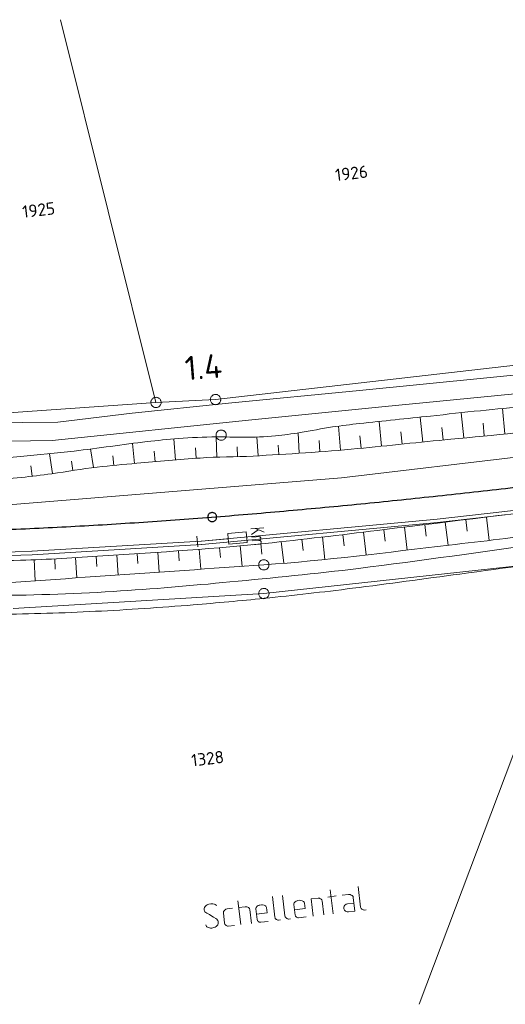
# Model space of a CAD drawing. Header units: metres. Extents: x 3425540 to 3446143, y 5432760 to 5444637.
# Tile 113 of 256: x 3436473 to 3436544, y 5439069 to 5439213. Entities that reach past the tile are written whole.
import ezdxf
from ezdxf.enums import TextEntityAlignment as Align

# ---------------------------------------------------------------- set-up
doc = ezdxf.new("R2010")
doc.units = ezdxf.units.M
for name, color, linetype, lineweight in [('B_Bestand', 9, 'Continuous', 18), ('B_Böschung', 9, 'Continuous', 18), ('B_Flurgrenzen', 9, 'Continuous', 18), ('B_Gleisachse', 9, 'Continuous', 25), ('B_Kilometrierung', 9, 'Continuous', 25), ('Bestand Kabeltröge', 9, 'Continuous', 18), ('Bestand_Neu_Strecke 3443', 9, 'Continuous', 18)]:
    doc.layers.add(name, color=color, linetype=linetype, lineweight=lineweight)
doc.styles.get("Standard").update_dxf_attribs({"font": 'isocpeur.ttf'})

msp = doc.modelspace()

# ---------------------------------------------------------------- linework, layer by layer
at = {"layer": 'B_Bestand'}
for p, q in [((3436506.86, 5439138.5), (3436508.75, 5439138.67)), ((3436507.92, 5439138.36), (3436506.97, 5439137.7)), ((3436507.52, 5439138.56), (3436508.8, 5439138.01)), ((3436499.02, 5439137.42), (3436499.15, 5439135.88)), ((3436507.01, 5439137.27), (3436508.28, 5439137.39)), ((3436518.8, 5439082.55), (3436518.39, 5439086.02)), ((3436522.45, 5439086.5), (3436522.8, 5439083.52)), ((3436505.41, 5439080.96), (3436504.99, 5439084.44)), ((3436509.99, 5439085.03), (3436510.34, 5439082.04)), ((3436511.46, 5439085.2), (3436511.82, 5439082.22)), ((3436513.28, 5439082.36), (3436513.1, 5439083.9)), ((3436516.63, 5439084.81), (3436515.62, 5439084.69)), ((3436515.91, 5439082.2), (3436515.62, 5439084.69)), ((3436517.47, 5439082.39), (3436517.23, 5439084.41)), ((3436518.04, 5439084.98), (3436519.27, 5439085.13)), ((3436503.05, 5439081.18), (3436502.87, 5439082.69)), ((3436506.04, 5439083.56), (3436505.11, 5439083.45)), ((3436506.96, 5439081.15), (3436506.73, 5439083.14)), ((3436507.77, 5439081.71), (3436507.59, 5439083.24)), ((3436523.63, 5439083.12), (3436523.33, 5439083.08)), ((3436508.29, 5439081.3), (3436509.39, 5439081.43)), ((3436511.16, 5439081.64), (3436510.86, 5439081.61)), ((3436512.64, 5439081.82), (3436512.34, 5439081.78)), ((3436513.8, 5439081.95), (3436514.9, 5439082.08)), ((3436503.57, 5439080.74), (3436504.5, 5439080.85))]:
    msp.add_line(p, q, dxfattribs=at)
for points in [[(3436499.09, 5439136.65), (3436503.58, 5439137.05), (3436503.65, 5439136.28), (3436506.34, 5439136.52), (3436506.2, 5439138.06), (3436503.51, 5439137.82), (3436503.58, 5439137.05)], [(3436508.05, 5439137.37), (3436508.21, 5439137.3), (3436508.29, 5439137.19), (3436508.31, 5439137.04), (3436508.27, 5439137), (3436508.21, 5439136.88), (3436508.09, 5439136.83), (3436507.06, 5439136.74)], [(3436508.09, 5439136.83), (3436508.25, 5439136.76), (3436508.34, 5439136.66), (3436508.36, 5439136.5), (3436508.32, 5439136.42), (3436508.25, 5439136.34), (3436508.14, 5439136.29), (3436507.1, 5439136.2)], [(3436520.13, 5439085.23), (3436521.06, 5439085.34), (3436521.28, 5439085.34), (3436521.46, 5439085.27), (3436521.58, 5439085.18), (3436521.67, 5439085.08), (3436521.71, 5439085.03), (3436521.75, 5439084.92), (3436521.99, 5439082.92), (3436521.03, 5439082.81), (3436520.86, 5439082.82), (3436520.72, 5439082.86), (3436520.63, 5439082.9), (3436520.6, 5439082.93), (3436520.47, 5439083.05), (3436520.4, 5439083.15), (3436520.36, 5439083.26), (3436520.35, 5439083.37), (3436520.37, 5439083.48), (3436520.43, 5439083.65), (3436520.52, 5439083.8), (3436520.65, 5439083.9), (3436520.73, 5439083.94), (3436520.89, 5439083.99), (3436521.85, 5439084.1)], [(3436500.32, 5439080.91), (3436500.36, 5439080.81), (3436500.43, 5439080.7), (3436500.49, 5439080.66), (3436500.67, 5439080.54), (3436500.84, 5439080.48), (3436501.01, 5439080.44), (3436501.18, 5439080.46), (3436501.34, 5439080.48), (3436501.5, 5439080.53), (3436501.69, 5439080.6), (3436501.84, 5439080.71), (3436501.97, 5439080.83), (3436502.06, 5439080.95), (3436502.13, 5439081.13), (3436502.13, 5439081.29), (3436502.12, 5439081.43), (3436502.08, 5439081.54), (3436502.04, 5439081.62), (3436501.91, 5439081.74), (3436501.76, 5439081.86), (3436501.46, 5439082.05), (3436501.19, 5439082.21), (3436500.84, 5439082.42), (3436500.48, 5439082.62), (3436500.33, 5439082.72), (3436500.2, 5439082.84), (3436500.13, 5439082.97), (3436500.09, 5439083.08), (3436500.08, 5439083.22), (3436500.09, 5439083.33), (3436500.13, 5439083.47), (3436500.22, 5439083.62), (3436500.35, 5439083.75), (3436500.5, 5439083.85), (3436500.61, 5439083.89), (3436500.74, 5439083.93), (3436501.04, 5439083.97), (3436501.15, 5439083.98), (3436501.34, 5439083.98), (3436501.57, 5439083.92), (3436501.66, 5439083.87), (3436501.81, 5439083.78), (3436501.88, 5439083.71)], [(3436509.15, 5439083.43), (3436509.11, 5439083.56), (3436509.04, 5439083.64), (3436508.98, 5439083.69), (3436508.8, 5439083.78), (3436508.57, 5439083.83), (3436508.43, 5439083.84), (3436508.19, 5439083.81), (3436508.05, 5439083.77), (3436507.95, 5439083.73), (3436507.79, 5439083.63), (3436507.65, 5439083.47), (3436507.6, 5439083.38), (3436507.59, 5439083.24)], [(3436514.66, 5439084.08), (3436514.62, 5439084.22), (3436514.55, 5439084.29), (3436514.49, 5439084.34), (3436514.32, 5439084.43), (3436514.09, 5439084.49), (3436513.95, 5439084.5), (3436513.7, 5439084.47), (3436513.57, 5439084.42), (3436513.46, 5439084.38), (3436513.31, 5439084.28), (3436513.16, 5439084.13), (3436513.11, 5439084.04), (3436513.1, 5439083.9)], [(3436513.19, 5439083.13), (3436514.75, 5439083.32), (3436514.66, 5439084.08)], [(3436516.63, 5439084.81), (3436516.8, 5439084.81), (3436516.85, 5439084.79), (3436516.91, 5439084.76), (3436517, 5439084.72), (3436517.06, 5439084.67), (3436517.16, 5439084.57), (3436517.19, 5439084.52), (3436517.23, 5439084.41)], [(3436504.21, 5439083.34), (3436503.44, 5439083.25), (3436503.23, 5439083.2), (3436503.12, 5439083.13), (3436503.07, 5439083.1), (3436503.02, 5439083.04), (3436502.97, 5439082.98), (3436502.91, 5439082.86), (3436502.88, 5439082.8), (3436502.87, 5439082.69)], [(3436506.04, 5439083.56), (3436506.26, 5439083.56), (3436506.44, 5439083.5), (3436506.5, 5439083.45), (3436506.56, 5439083.4), (3436506.65, 5439083.3), (3436506.69, 5439083.25), (3436506.73, 5439083.14)], [(3436507.68, 5439082.48), (3436509.24, 5439082.66), (3436509.15, 5439083.43)], [(3436513.8, 5439081.95), (3436513.69, 5439081.97), (3436513.61, 5439081.99), (3436513.52, 5439082.03), (3436513.46, 5439082.08), (3436513.43, 5439082.1), (3436513.36, 5439082.18), (3436513.33, 5439082.23), (3436513.28, 5439082.36), (3436513.28, 5439082.39)], [(3436522.8, 5439083.52), (3436522.84, 5439083.41), (3436522.88, 5439083.33), (3436522.94, 5439083.26), (3436522.98, 5439083.23), (3436523.01, 5439083.21), (3436523.07, 5439083.16), (3436523.16, 5439083.12), (3436523.24, 5439083.1), (3436523.33, 5439083.08), (3436523.35, 5439083.09)], [(3436503.57, 5439080.74), (3436503.46, 5439080.76), (3436503.37, 5439080.78), (3436503.29, 5439080.82), (3436503.22, 5439080.87), (3436503.19, 5439080.89), (3436503.13, 5439080.97), (3436503.1, 5439081.02), (3436503.05, 5439081.15), (3436503.05, 5439081.18)], [(3436508.29, 5439081.3), (3436508.18, 5439081.32), (3436508.09, 5439081.33), (3436508.01, 5439081.38), (3436507.94, 5439081.43), (3436507.91, 5439081.45), (3436507.85, 5439081.53), (3436507.81, 5439081.58), (3436507.77, 5439081.71), (3436507.77, 5439081.74)], [(3436510.34, 5439082.04), (3436510.38, 5439081.94), (3436510.42, 5439081.86), (3436510.48, 5439081.78), (3436510.54, 5439081.74), (3436510.6, 5439081.69), (3436510.69, 5439081.64), (3436510.78, 5439081.62), (3436510.86, 5439081.61), (3436510.89, 5439081.61)], [(3436511.82, 5439082.22), (3436511.86, 5439082.11), (3436511.89, 5439082.03), (3436511.96, 5439081.96), (3436511.99, 5439081.93), (3436512.02, 5439081.91), (3436512.08, 5439081.86), (3436512.17, 5439081.82), (3436512.26, 5439081.8), (3436512.34, 5439081.78), (3436512.37, 5439081.78)]]:
    msp.add_lwpolyline(points, dxfattribs=at)
for points, knots in [([(3437090.63, 5439196.58), (3437086.33, 5439196.01), (3437082.03, 5439195.43), (3437077.73, 5439194.86), (3437074.6, 5439194.44), (3437071.47, 5439194), (3437068.34, 5439193.57), (3437064.52, 5439193.04), (3437060.71, 5439192.45), (3437056.88, 5439191.93), (3437053.3, 5439191.44), (3437049.71, 5439191.07), (3437046.11, 5439190.72), (3437041.98, 5439190.32), (3437037.84, 5439190), (3437033.71, 5439189.6), (3437030.36, 5439189.28), (3437027.03, 5439188.94), (3437023.69, 5439188.58), (3437020.26, 5439188.21), (3437016.84, 5439187.82), (3437013.44, 5439187.29), (3437009.44, 5439186.66), (3437005.45, 5439186.02), (3437001.46, 5439185.39), (3436995.6, 5439184.47), (3436989.74, 5439183.55), (3436983.88, 5439182.63), (3436978.2, 5439181.74), (3436972.51, 5439180.85), (3436966.82, 5439179.96), (3436961.64, 5439179.15), (3436956.45, 5439178.43), (3436951.28, 5439177.56), (3436943.94, 5439176.32), (3436936.63, 5439174.98), (3436929.31, 5439173.68), (3436922.04, 5439172.39), (3436914.77, 5439171.09), (3436907.51, 5439169.8), (3436905.2, 5439169.39), (3436902.88, 5439169.01), (3436900.56, 5439168.6), (3436896.92, 5439167.97), (3436893.34, 5439167.03), (3436889.71, 5439166.36), (3436886.22, 5439165.72), (3436882.72, 5439165.2), (3436879.19, 5439164.81), (3436876.76, 5439164.54), (3436874.31, 5439164.41), (3436871.87, 5439164.12), (3436867.79, 5439163.64), (3436863.71, 5439163.16), (3436859.64, 5439162.66), (3436855.7, 5439162.17), (3436851.77, 5439161.68), (3436847.83, 5439161.19), (3436842.02, 5439160.47), (3436836.2, 5439159.78), (3436830.38, 5439159.05), (3436824.16, 5439158.25), (3436817.98, 5439157.25), (3436811.77, 5439156.37), (3436806.2, 5439155.59), (3436800.63, 5439154.78), (3436795.05, 5439154.05), (3436788.32, 5439153.15), (3436781.58, 5439152.37), (3436774.84, 5439151.55), (3436769.21, 5439150.87), (3436763.59, 5439150.16), (3436757.95, 5439149.57), (3436753.28, 5439149.08), (3436748.6, 5439148.72), (3436743.93, 5439148.28), (3436740.42, 5439147.95), (3436736.92, 5439147.61), (3436733.42, 5439147.25), (3436729.7, 5439146.86), (3436726, 5439146.27), (3436722.3, 5439145.7), (3436719.24, 5439145.22), (3436716.18, 5439144.74), (3436713.2, 5439143.89), (3436710.25, 5439143.05), (3436707.35, 5439142.09), (3436704.41, 5439141.22), (3436701.46, 5439140.34), (3436698.5, 5439139.48), (3436695.54, 5439138.63), (3436693.24, 5439137.97), (3436690.92, 5439137.44), (3436688.56, 5439136.99), (3436685.54, 5439136.42), (3436682.51, 5439136.16), (3436679.47, 5439136.14), (3436677, 5439136.13), (3436674.53, 5439136.2), (3436672.06, 5439136.32), (3436669.53, 5439136.44), (3436667.01, 5439136.75), (3436664.48, 5439136.83), (3436662.56, 5439136.9), (3436660.63, 5439136.8), (3436658.7, 5439136.66), (3436655.99, 5439136.46), (3436653.28, 5439136.25), (3436650.61, 5439135.71), (3436648.26, 5439135.25), (3436645.95, 5439134.71), (3436643.63, 5439134.16), (3436639.43, 5439133.18), (3436635.29, 5439132.02), (3436631.08, 5439131.07), (3436628.42, 5439130.46), (3436625.7, 5439130.18), (3436622.98, 5439129.86), (3436620.78, 5439129.6), (3436618.55, 5439129.39), (3436616.35, 5439129.52), (3436613.22, 5439129.7), (3436610.1, 5439130.28), (3436607.04, 5439131.07), (3436604.01, 5439131.85), (3436601.03, 5439132.73), (3436598, 5439133.48), (3436596.26, 5439133.91), (3436594.51, 5439134.33), (3436592.77, 5439134.77), (3436590.48, 5439135.34), (3436588.18, 5439135.92), (3436585.88, 5439136.49), (3436583.94, 5439136.97), (3436581.99, 5439137.47), (3436580.02, 5439137.78), (3436578.04, 5439138.1), (3436575.98, 5439137.74), (3436573.99, 5439137.44), (3436570.89, 5439136.96), (3436567.78, 5439136.49), (3436564.69, 5439135.97), (3436562.14, 5439135.55), (3436559.6, 5439135.07), (3436557.05, 5439134.69), (3436550.45, 5439133.7), (3436543.84, 5439132.82), (3436537.23, 5439131.93), (3436532.03, 5439131.23), (3436526.84, 5439130.53), (3436521.64, 5439129.86), (3436517.36, 5439129.31), (3436513.08, 5439128.84), (3436508.8, 5439128.4), (3436505.37, 5439128.04), (3436501.93, 5439127.74), (3436498.49, 5439127.45), (3436493.76, 5439127.07), (3436489.02, 5439126.74), (3436484.28, 5439126.51), (3436479.57, 5439126.27), (3436474.86, 5439126.13), (3436470.15, 5439126.07), (3436465.74, 5439126.03), (3436461.33, 5439125.99), (3436456.92, 5439126.07), (3436448.55, 5439126.24), (3436440.19, 5439126.4), (3436431.82, 5439126.57)], [0, 0, 0, 0, 0.019538, 0.019538, 0.019538, 0.033772, 0.033772, 0.033772, 0.051152, 0.051152, 0.051152, 0.067424, 0.067424, 0.067424, 0.08613, 0.08613, 0.08613, 0.101247, 0.101247, 0.101247, 0.116764, 0.116764, 0.116764, 0.13497, 0.13497, 0.13497, 0.161684, 0.161684, 0.161684, 0.187611, 0.187611, 0.187611, 0.211226, 0.211226, 0.211226, 0.244724, 0.244724, 0.244724, 0.277968, 0.277968, 0.277968, 0.288549, 0.288549, 0.288549, 0.305192, 0.305192, 0.305192, 0.321146, 0.321146, 0.321146, 0.332191, 0.332191, 0.332191, 0.350692, 0.350692, 0.350692, 0.368551, 0.368551, 0.368551, 0.39495, 0.39495, 0.39495, 0.42318, 0.42318, 0.42318, 0.448519, 0.448519, 0.448519, 0.479105, 0.479105, 0.479105, 0.504637, 0.504637, 0.504637, 0.525774, 0.525774, 0.525774, 0.541632, 0.541632, 0.541632, 0.558482, 0.558482, 0.558482, 0.572417, 0.572417, 0.572417, 0.586208, 0.586208, 0.586208, 0.600087, 0.600087, 0.600087, 0.610851, 0.610851, 0.610851, 0.624554, 0.624554, 0.624554, 0.635682, 0.635682, 0.635682, 0.647093, 0.647093, 0.647093, 0.655764, 0.655764, 0.655764, 0.668008, 0.668008, 0.668008, 0.678742, 0.678742, 0.678742, 0.698141, 0.698141, 0.698141, 0.710435, 0.710435, 0.710435, 0.720411, 0.720411, 0.720411, 0.734574, 0.734574, 0.734574, 0.748633, 0.748633, 0.748633, 0.756708, 0.756708, 0.756708, 0.767376, 0.767376, 0.767376, 0.776384, 0.776384, 0.776384, 0.785454, 0.785454, 0.785454, 0.799597, 0.799597, 0.799597, 0.811226, 0.811226, 0.811226, 0.841268, 0.841268, 0.841268, 0.864888, 0.864888, 0.864888, 0.884289, 0.884289, 0.884289, 0.899826, 0.899826, 0.899826, 0.921218, 0.921218, 0.921218, 0.942444, 0.942444, 0.942444, 0.962296, 0.962296, 0.962296, 1, 1, 1, 1]), ([(3436432.49, 5439129.55), (3436438.9, 5439129.34), (3436445.3, 5439129.13), (3436451.71, 5439128.91), (3436457.28, 5439128.73), (3436462.86, 5439128.76), (3436468.44, 5439128.8), (3436474.58, 5439128.84), (3436480.72, 5439129.01), (3436486.85, 5439129.4), (3436492.53, 5439129.76), (3436498.18, 5439130.24), (3436503.83, 5439130.78), (3436510.06, 5439131.38), (3436516.28, 5439131.97), (3436522.49, 5439132.75), (3436531.6, 5439133.9), (3436540.68, 5439135.14), (3436549.76, 5439136.49), (3436555.14, 5439137.28), (3436560.51, 5439138.09), (3436565.89, 5439138.9), (3436568.14, 5439139.23), (3436570.38, 5439139.58), (3436572.63, 5439139.92), (3436573.86, 5439140.11), (3436575.12, 5439140.19), (3436576.36, 5439140.22), (3436578.12, 5439140.26), (3436579.88, 5439140.13), (3436581.63, 5439139.92), (3436583.84, 5439139.66), (3436586.03, 5439139.38), (3436588.19, 5439138.9), (3436590.51, 5439138.38), (3436592.82, 5439137.83), (3436595.11, 5439137.21), (3436597.54, 5439136.56), (3436599.97, 5439135.88), (3436602.39, 5439135.22), (3436604.68, 5439134.61), (3436606.97, 5439134.01), (3436609.26, 5439133.42), (3436610.73, 5439133.03), (3436612.21, 5439132.75), (3436613.73, 5439132.53), (3436615.24, 5439132.31), (3436616.74, 5439132.28), (3436618.25, 5439132.29), (3436619.99, 5439132.29), (3436621.74, 5439132.29), (3436623.48, 5439132.59), (3436625.72, 5439132.97), (3436627.9, 5439133.4), (3436630.1, 5439133.85), (3436632.31, 5439134.3), (3436634.52, 5439134.76), (3436636.72, 5439135.24), (3436640.62, 5439136.07), (3436644.44, 5439137.2), (3436648.34, 5439138.07), (3436651.56, 5439138.78), (3436654.82, 5439139.24), (3436658.11, 5439139.44), (3436661.18, 5439139.62), (3436664.25, 5439139.59), (3436667.32, 5439139.5), (3436670.45, 5439139.41), (3436673.58, 5439139.04), (3436676.71, 5439138.96), (3436679.69, 5439138.87), (3436682.69, 5439138.92), (3436685.67, 5439139.38), (3436688.34, 5439139.79), (3436690.91, 5439140.39), (3436693.5, 5439141.06), (3436696.55, 5439141.86), (3436699.57, 5439142.7), (3436702.59, 5439143.59), (3436704.8, 5439144.25), (3436706.91, 5439145.2), (3436709.15, 5439145.82), (3436712, 5439146.62), (3436714.9, 5439147.2), (3436717.83, 5439147.56), (3436718.81, 5439147.68), (3436719.79, 5439147.8), (3436720.78, 5439147.92)], [0, 0, 0, 0, 0.06591, 0.06591, 0.06591, 0.123272, 0.123272, 0.123272, 0.186443, 0.186443, 0.186443, 0.24482, 0.24482, 0.24482, 0.309167, 0.309167, 0.309167, 0.40351, 0.40351, 0.40351, 0.45942, 0.45942, 0.45942, 0.482791, 0.482791, 0.482791, 0.495627, 0.495627, 0.495627, 0.513727, 0.513727, 0.513727, 0.536488, 0.536488, 0.536488, 0.560908, 0.560908, 0.560908, 0.586788, 0.586788, 0.586788, 0.611111, 0.611111, 0.611111, 0.626761, 0.626761, 0.626761, 0.642258, 0.642258, 0.642258, 0.660238, 0.660238, 0.660238, 0.683346, 0.683346, 0.683346, 0.706532, 0.706532, 0.706532, 0.747523, 0.747523, 0.747523, 0.781339, 0.781339, 0.781339, 0.812906, 0.812906, 0.812906, 0.845147, 0.845147, 0.845147, 0.875926, 0.875926, 0.875926, 0.903363, 0.903363, 0.903363, 0.935702, 0.935702, 0.935702, 0.959454, 0.959454, 0.959454, 0.989815, 0.989815, 0.989815, 1, 1, 1, 1])]:
    msp.add_open_spline(points, degree=3, knots=knots, dxfattribs=at)
at = {"layer": 'B_Böschung'}
for p, q in [((3436543.77, 5439152.29), (3436543.41, 5439155.99)), ((3436525.86, 5439150.51), (3436525.5, 5439154.11)), ((3436531.83, 5439151.12), (3436531.46, 5439154.74)), ((3436537.8, 5439151.71), (3436537.44, 5439155.38)), ((3436519.88, 5439149.96), (3436519.6, 5439153.43)), ((3436528.84, 5439150.82), (3436528.66, 5439152.62)), ((3436534.81, 5439151.42), (3436534.63, 5439153.24)), ((3436540.78, 5439152), (3436540.61, 5439153.85)), ((3436495.93, 5439148.5), (3436495.67, 5439151.57)), ((3436501.92, 5439148.89), (3436501.8, 5439151.87)), ((3436507.91, 5439149.12), (3436507.75, 5439151.86)), ((3436513.9, 5439149.49), (3436513.72, 5439152.45)), ((3436516.89, 5439149.72), (3436516.77, 5439151.34)), ((3436522.87, 5439150.21), (3436522.7, 5439152)), ((3436483.98, 5439147.4), (3436483.58, 5439150.12)), ((3436489.95, 5439148), (3436489.68, 5439150.91)), ((3436492.94, 5439148.25), (3436492.81, 5439149.77)), ((3436498.92, 5439148.76), (3436498.8, 5439150.26)), ((3436504.92, 5439149), (3436504.87, 5439150.41)), ((3436510.91, 5439149.31), (3436510.82, 5439150.68)), ((3436478.05, 5439146.53), (3436477.63, 5439149.43)), ((3436481.02, 5439146.97), (3436480.81, 5439148.36)), ((3436486.97, 5439147.71), (3436486.83, 5439149.12)), ((3436475.07, 5439146.16), (3436474.9, 5439147.66)), ((3436538.1, 5439139.85), (3436538.31, 5439138.16)), ((3436541.08, 5439140.22), (3436541.5, 5439136.82)), ((3436526.19, 5439138.38), (3436526.39, 5439136.72)), ((3436529.17, 5439138.75), (3436529.58, 5439135.41)), ((3436532.14, 5439139.12), (3436532.35, 5439137.44)), ((3436535.12, 5439139.49), (3436535.54, 5439136.12)), ((3436514.27, 5439136.98), (3436514.45, 5439135.37)), ((3436517.25, 5439137.32), (3436517.62, 5439134.06)), ((3436520.23, 5439137.67), (3436520.43, 5439136.03)), ((3436523.21, 5439138.03), (3436523.61, 5439134.72)), ((3436499.34, 5439135.55), (3436499.59, 5439132.63)), ((3436502.33, 5439135.81), (3436502.46, 5439134.33)), ((3436505.32, 5439136.08), (3436505.59, 5439133.05)), ((3436508.3, 5439136.35), (3436508.44, 5439134.8)), ((3436511.29, 5439136.65), (3436511.64, 5439133.51)), ((3436475.39, 5439134.03), (3436475.51, 5439130.95)), ((3436478.39, 5439134.15), (3436478.45, 5439132.66)), ((3436481.38, 5439134.32), (3436481.56, 5439131.37)), ((3436484.38, 5439134.51), (3436484.47, 5439133.04)), ((3436487.37, 5439134.7), (3436487.57, 5439131.79)), ((3436490.36, 5439134.91), (3436490.46, 5439133.45)), ((3436493.36, 5439135.11), (3436493.55, 5439132.21)), ((3436496.35, 5439135.31), (3436496.45, 5439133.86))]:
    msp.add_line(p, q, dxfattribs=at)
for points, knots in [([(3436436.83, 5439149.32), (3436439.05, 5439149.05), (3436441.27, 5439148.77), (3436443.48, 5439148.5), (3436445.92, 5439148.2), (3436448.38, 5439148.18), (3436450.83, 5439148.15), (3436452.18, 5439148.14), (3436453.54, 5439148.14), (3436454.89, 5439148.15), (3436458.18, 5439148.19), (3436461.46, 5439148.25), (3436464.75, 5439148.4), (3436467.64, 5439148.54), (3436470.52, 5439148.77), (3436473.4, 5439149.03), (3436476, 5439149.26), (3436478.6, 5439149.52), (3436481.19, 5439149.81), (3436484.73, 5439150.21), (3436488.25, 5439150.77), (3436491.79, 5439151.18), (3436493.29, 5439151.36), (3436494.8, 5439151.5), (3436496.32, 5439151.62), (3436498.17, 5439151.77), (3436500.03, 5439151.84), (3436501.88, 5439151.87), (3436503.17, 5439151.89), (3436504.46, 5439151.8), (3436505.76, 5439151.81), (3436507.33, 5439151.83), (3436508.9, 5439151.87), (3436510.46, 5439152.03), (3436511.66, 5439152.15), (3436512.84, 5439152.31), (3436514.03, 5439152.5), (3436515.6, 5439152.75), (3436517.16, 5439153.08), (3436518.74, 5439153.31), (3436520.04, 5439153.5), (3436521.35, 5439153.67), (3436522.65, 5439153.81), (3436526.09, 5439154.18), (3436529.53, 5439154.53), (3436532.97, 5439154.9), (3436535.39, 5439155.16), (3436537.81, 5439155.44), (3436540.22, 5439155.68), (3436542.47, 5439155.91), (3436544.72, 5439156.12), (3436546.97, 5439156.34), (3436548.28, 5439156.46), (3436549.58, 5439156.59), (3436550.88, 5439156.71), (3436555.46, 5439157.15), (3436560.04, 5439157.49), (3436564.61, 5439157.96), (3436568.61, 5439158.37), (3436572.61, 5439158.81), (3436576.6, 5439159.24), (3436582.73, 5439159.91), (3436588.86, 5439160.58), (3436594.99, 5439161.24), (3436596.71, 5439161.43), (3436598.43, 5439161.59), (3436600.15, 5439161.77), (3436605.32, 5439162.33), (3436610.47, 5439163.02), (3436615.64, 5439163.58), (3436617.94, 5439163.84), (3436620.25, 5439164.08), (3436622.56, 5439164.3), (3436630.31, 5439165.03), (3436638.07, 5439165.72), (3436645.82, 5439166.44), (3436655.3, 5439167.32), (3436664.78, 5439168.15), (3436674.24, 5439169.17), (3436678.56, 5439169.63), (3436682.83, 5439170.49), (3436687.13, 5439171.08), (3436691.14, 5439171.62), (3436695.15, 5439172.17), (3436699.16, 5439172.67), (3436702.24, 5439173.05), (3436705.31, 5439173.42), (3436708.38, 5439173.79), (3436717.04, 5439174.86), (3436725.7, 5439175.98), (3436734.36, 5439177.04), (3436742.82, 5439178.08), (3436751.32, 5439178.76), (3436759.78, 5439179.82), (3436776.87, 5439181.95), (3436793.95, 5439184.16), (3436811.01, 5439186.47), (3436823.09, 5439188.1), (3436835.16, 5439189.74), (3436847.23, 5439191.37)], [0, 0, 0, 0, 0.01624, 0.01624, 0.01624, 0.034042, 0.034042, 0.034042, 0.043878, 0.043878, 0.043878, 0.067751, 0.067751, 0.067751, 0.08877, 0.08877, 0.08877, 0.107705, 0.107705, 0.107705, 0.133589, 0.133589, 0.133589, 0.144611, 0.144611, 0.144611, 0.158095, 0.158095, 0.158095, 0.167479, 0.167479, 0.167479, 0.178889, 0.178889, 0.178889, 0.18759, 0.18759, 0.18759, 0.199185, 0.199185, 0.199185, 0.20872, 0.20872, 0.20872, 0.233852, 0.233852, 0.233852, 0.251511, 0.251511, 0.251511, 0.267933, 0.267933, 0.267933, 0.277434, 0.277434, 0.277434, 0.310827, 0.310827, 0.310827, 0.34002, 0.34002, 0.34002, 0.384808, 0.384808, 0.384808, 0.397359, 0.397359, 0.397359, 0.435119, 0.435119, 0.435119, 0.451965, 0.451965, 0.451965, 0.508545, 0.508545, 0.508545, 0.577668, 0.577668, 0.577668, 0.609221, 0.609221, 0.609221, 0.63861, 0.63861, 0.63861, 0.661098, 0.661098, 0.661098, 0.724486, 0.724486, 0.724486, 0.7864, 0.7864, 0.7864, 0.911506, 0.911506, 0.911506, 1, 1, 1, 1]), ([(3436436.11, 5439145.68), (3436439.05, 5439145.59), (3436442, 5439145.51), (3436444.95, 5439145.43), (3436448.73, 5439145.32), (3436452.51, 5439145.28), (3436456.29, 5439145.23), (3436458.94, 5439145.2), (3436461.6, 5439145.26), (3436464.25, 5439145.35), (3436467.34, 5439145.45), (3436470.42, 5439145.65), (3436473.5, 5439145.97), (3436474.98, 5439146.13), (3436476.46, 5439146.31), (3436477.93, 5439146.51), (3436480.14, 5439146.81), (3436482.33, 5439147.24), (3436484.54, 5439147.48), (3436486.45, 5439147.69), (3436488.37, 5439147.86), (3436490.29, 5439148.03), (3436493.35, 5439148.3), (3436496.42, 5439148.58), (3436499.49, 5439148.8), (3436502.05, 5439148.99), (3436504.62, 5439148.93), (3436507.18, 5439149.08), (3436512.25, 5439149.37), (3436517.33, 5439149.67), (3436522.38, 5439150.16), (3436526.89, 5439150.61), (3436531.39, 5439151.09), (3436535.9, 5439151.52), (3436542.18, 5439152.13), (3436548.47, 5439152.74), (3436554.75, 5439153.35), (3436559.8, 5439153.84), (3436564.86, 5439154.3), (3436569.9, 5439154.87), (3436577.55, 5439155.72), (3436585.19, 5439156.64), (3436592.83, 5439157.54), (3436597.87, 5439158.14), (3436602.9, 5439158.74), (3436607.94, 5439159.33), (3436622.24, 5439161), (3436636.59, 5439162.28), (3436650.9, 5439163.91), (3436655.68, 5439164.45), (3436660.45, 5439165.02), (3436665.23, 5439165.62), (3436675.23, 5439166.86), (3436685.22, 5439168.13), (3436695.21, 5439169.46), (3436700.95, 5439170.22), (3436706.69, 5439171.02), (3436712.42, 5439171.83), (3436717.52, 5439172.55), (3436722.6, 5439173.36), (3436727.7, 5439174.07), (3436733.52, 5439174.89), (3436739.34, 5439175.67), (3436745.18, 5439176.37), (3436764.13, 5439178.63), (3436783.09, 5439180.77), (3436802.04, 5439183.04), (3436808.83, 5439183.85), (3436815.61, 5439184.67), (3436822.4, 5439185.48), (3436829.62, 5439186.35), (3436836.86, 5439187.04), (3436844.07, 5439187.97), (3436845.25, 5439188.12), (3436846.43, 5439188.27), (3436847.61, 5439188.43)], [0, 0, 0, 0, 0.021354, 0.021354, 0.021354, 0.048754, 0.048754, 0.048754, 0.067992, 0.067992, 0.067992, 0.090371, 0.090371, 0.090371, 0.10117, 0.10117, 0.10117, 0.117291, 0.117291, 0.117291, 0.131239, 0.131239, 0.131239, 0.153553, 0.153553, 0.153553, 0.172142, 0.172142, 0.172142, 0.208952, 0.208952, 0.208952, 0.241767, 0.241767, 0.241767, 0.287515, 0.287515, 0.287515, 0.32429, 0.32429, 0.32429, 0.380052, 0.380052, 0.380052, 0.416804, 0.416804, 0.416804, 0.521146, 0.521146, 0.521146, 0.556012, 0.556012, 0.556012, 0.629028, 0.629028, 0.629028, 0.670983, 0.670983, 0.670983, 0.708278, 0.708278, 0.708278, 0.750862, 0.750862, 0.750862, 0.889162, 0.889162, 0.889162, 0.938681, 0.938681, 0.938681, 0.991378, 0.991378, 0.991378, 1, 1, 1, 1]), ([(3436432.95, 5439131.96), (3436432.99, 5439131.69), (3436433.03, 5439131.43), (3436433.07, 5439131.17), (3436433.09, 5439131), (3436433.33, 5439130.96), (3436433.48, 5439130.86), (3436433.62, 5439130.76), (3436433.74, 5439130.61), (3436433.91, 5439130.58), (3436434.97, 5439130.4), (3436436.03, 5439130.47), (3436437.08, 5439130.45), (3436440.61, 5439130.38), (3436444.15, 5439130.31), (3436447.68, 5439130.24), (3436452.66, 5439130.15), (3436457.65, 5439129.71), (3436462.63, 5439130.05), (3436470.31, 5439130.59), (3436478, 5439131.12), (3436485.69, 5439131.66), (3436493.38, 5439132.2), (3436501.07, 5439132.73), (3436508.75, 5439133.27), (3436517.75, 5439133.89), (3436526.7, 5439135.09), (3436535.67, 5439136.14), (3436540.56, 5439136.71), (3436545.47, 5439137.25), (3436550.34, 5439138), (3436553.96, 5439138.55), (3436557.57, 5439139.17), (3436561.19, 5439139.74), (3436570.61, 5439141.21), (3436580.02, 5439142.67), (3436589.44, 5439144.14), (3436591.57, 5439144.47), (3436593.71, 5439144.83), (3436595.85, 5439145.16), (3436598.06, 5439145.51), (3436600.28, 5439145.76), (3436602.5, 5439146), (3436604.79, 5439146.26), (3436607.09, 5439146.37), (3436609.37, 5439146.64), (3436610.67, 5439146.8), (3436611.97, 5439146.96), (3436613.26, 5439147.13), (3436614.72, 5439147.32), (3436616.18, 5439147.5), (3436617.64, 5439147.72), (3436619.85, 5439148.06), (3436622.06, 5439148.45), (3436624.27, 5439148.82), (3436625.72, 5439149.06), (3436627.16, 5439149.3), (3436628.6, 5439149.56), (3436629.6, 5439149.75), (3436630.59, 5439150), (3436631.59, 5439150.23), (3436632.41, 5439150.41), (3436633.22, 5439150.51), (3436634.02, 5439150.81), (3436634.04, 5439150.82), (3436634.04, 5439150.85), (3436634.05, 5439150.87), (3436634.12, 5439151.13), (3436634.19, 5439151.39), (3436634.26, 5439151.65)], [0, 0, 0, 0, 0.003909, 0.003909, 0.003909, 0.00642, 0.00642, 0.00642, 0.008956, 0.008956, 0.008956, 0.024502, 0.024502, 0.024502, 0.076381, 0.076381, 0.076381, 0.149596, 0.149596, 0.149596, 0.262812, 0.262812, 0.262812, 0.376024, 0.376024, 0.376024, 0.508563, 0.508563, 0.508563, 0.58101, 0.58101, 0.58101, 0.634811, 0.634811, 0.634811, 0.774797, 0.774797, 0.774797, 0.806584, 0.806584, 0.806584, 0.83942, 0.83942, 0.83942, 0.873222, 0.873222, 0.873222, 0.892414, 0.892414, 0.892414, 0.914032, 0.914032, 0.914032, 0.946979, 0.946979, 0.946979, 0.968464, 0.968464, 0.968464, 0.983483, 0.983483, 0.983483, 0.995727, 0.995727, 0.995727, 0.996007, 0.996007, 0.996007, 1, 1, 1, 1]), ([(3436433.39, 5439133.67), (3436436.07, 5439133.64), (3436438.74, 5439133.61), (3436441.41, 5439133.58), (3436443.11, 5439133.56), (3436444.81, 5439133.56), (3436446.5, 5439133.56), (3436450.14, 5439133.57), (3436453.78, 5439133.63), (3436457.42, 5439133.67), (3436462.75, 5439133.73), (3436468.07, 5439133.81), (3436473.4, 5439133.94), (3436477.39, 5439134.04), (3436481.37, 5439134.31), (3436485.35, 5439134.57), (3436493.56, 5439135.1), (3436501.77, 5439135.61), (3436509.95, 5439136.49), (3436515.4, 5439137.08), (3436520.85, 5439137.72), (3436526.29, 5439138.4), (3436536.07, 5439139.6), (3436545.84, 5439140.81), (3436555.62, 5439142.02), (3436565.65, 5439143.26), (3436575.69, 5439144.5), (3436585.72, 5439145.75), (3436597.7, 5439147.23), (3436609.67, 5439148.75), (3436621.66, 5439150.16), (3436625.86, 5439150.66), (3436630.06, 5439151.16), (3436634.26, 5439151.65)], [0, 0, 0, 0, 0.039703, 0.039703, 0.039703, 0.06494, 0.06494, 0.06494, 0.119023, 0.119023, 0.119023, 0.198158, 0.198158, 0.198158, 0.257445, 0.257445, 0.257445, 0.37966, 0.37966, 0.37966, 0.461142, 0.461142, 0.461142, 0.607536, 0.607536, 0.607536, 0.757794, 0.757794, 0.757794, 0.937111, 0.937111, 0.937111, 1, 1, 1, 1])]:
    msp.add_open_spline(points, degree=3, knots=knots, dxfattribs=at)
at = {"layer": 'B_Flurgrenzen'}
for p, q in [((3436493.08, 5439156.88), (3436479.22, 5439212.52)), ((3436501.74, 5439157.3), (3436551.04, 5439162.96)), ((3436471.65, 5439155.38), (3436493.08, 5439156.88)), ((3436493.08, 5439156.88), (3436501.74, 5439157.3)), ((3436508.76, 5439129.1), (3436555.73, 5439134.21)), ((3436531.3, 5439069.38), (3436555.73, 5439134.21)), ((3436472.31, 5439126.9), (3436508.76, 5439129.1))]:
    msp.add_line(p, q, dxfattribs=at)
for points in [[(3436697.62, 5439176.73), (3436668.74, 5439173.78), (3436632.74, 5439170.5), (3436606.49, 5439167.77), (3436593.08, 5439165.94), (3436550.38, 5439161.37), (3436522.63, 5439158.63), (3436503.61, 5439156.76), (3436489.6, 5439155.33), (3436478.84, 5439154), (3436458.21, 5439153.82), (3436449.12, 5439154.52), (3436437.82, 5439153.23)], [(3436698.06, 5439174.33), (3436671.56, 5439171.14), (3436647.01, 5439169.18), (3436623.38, 5439166.69), (3436602.5, 5439164.61), (3436581.02, 5439161.83), (3436551.19, 5439158.71), (3436525.9, 5439156.24), (3436506.99, 5439154.34), (3436477.98, 5439151.34), (3436446.39, 5439150.84), (3436437.18, 5439150.29)], [(3436493.81, 5439156.72), (3436493.83, 5439156.81), (3436493.83, 5439156.9), (3436493.82, 5439157), (3436493.8, 5439157.09), (3436493.76, 5439157.18), (3436493.72, 5439157.27), (3436493.67, 5439157.34), (3436493.61, 5439157.41), (3436493.54, 5439157.48), (3436493.46, 5439157.52), (3436493.38, 5439157.57), (3436493.29, 5439157.6), (3436493.19, 5439157.62), (3436493.1, 5439157.63), (3436493.01, 5439157.62), (3436492.91, 5439157.61), (3436492.82, 5439157.58), (3436492.74, 5439157.55), (3436492.66, 5439157.5), (3436492.58, 5439157.44), (3436492.52, 5439157.37), (3436492.46, 5439157.3), (3436492.41, 5439157.22), (3436492.37, 5439157.13), (3436492.35, 5439157.04), (3436492.33, 5439156.95), (3436492.33, 5439156.86), (3436492.34, 5439156.76), (3436492.36, 5439156.67), (3436492.4, 5439156.58), (3436492.44, 5439156.5), (3436492.49, 5439156.42), (3436492.55, 5439156.35), (3436492.62, 5439156.29), (3436492.7, 5439156.24), (3436492.78, 5439156.2), (3436492.87, 5439156.16), (3436492.96, 5439156.14), (3436493.06, 5439156.14), (3436493.15, 5439156.14), (3436493.24, 5439156.15), (3436493.33, 5439156.18), (3436493.42, 5439156.21), (3436493.5, 5439156.26), (3436493.57, 5439156.32), (3436493.64, 5439156.39), (3436493.7, 5439156.46), (3436493.75, 5439156.55), (3436493.78, 5439156.63), (3436493.81, 5439156.72)], [(3436502.47, 5439157.14), (3436502.49, 5439157.23), (3436502.49, 5439157.32), (3436502.48, 5439157.42), (3436502.46, 5439157.51), (3436502.42, 5439157.6), (3436502.38, 5439157.68), (3436502.33, 5439157.76), (3436502.27, 5439157.83), (3436502.2, 5439157.89), (3436502.12, 5439157.94), (3436502.04, 5439157.98), (3436501.95, 5439158.02), (3436501.85, 5439158.04), (3436501.76, 5439158.04), (3436501.67, 5439158.04), (3436501.57, 5439158.03), (3436501.48, 5439158), (3436501.4, 5439157.97), (3436501.32, 5439157.92), (3436501.25, 5439157.86), (3436501.18, 5439157.79), (3436501.12, 5439157.72), (3436501.07, 5439157.63), (3436501.03, 5439157.55), (3436501.01, 5439157.46), (3436500.99, 5439157.37), (3436500.99, 5439157.28), (3436501, 5439157.18), (3436501.02, 5439157.09), (3436501.06, 5439157), (3436501.1, 5439156.91), (3436501.15, 5439156.84), (3436501.21, 5439156.77), (3436501.28, 5439156.7), (3436501.36, 5439156.66), (3436501.44, 5439156.61), (3436501.53, 5439156.58), (3436501.63, 5439156.56), (3436501.72, 5439156.55), (3436501.81, 5439156.56), (3436501.9, 5439156.57), (3436502, 5439156.6), (3436502.08, 5439156.63), (3436502.16, 5439156.68), (3436502.23, 5439156.74), (3436502.3, 5439156.81), (3436502.36, 5439156.88), (3436502.41, 5439156.96), (3436502.45, 5439157.05), (3436502.47, 5439157.14)], [(3436502.73, 5439151.39), (3436502.82, 5439151.42), (3436502.9, 5439151.46), (3436502.98, 5439151.51), (3436503.05, 5439151.57), (3436503.11, 5439151.64), (3436503.17, 5439151.72), (3436503.22, 5439151.8), (3436503.25, 5439151.89), (3436503.28, 5439151.98), (3436503.29, 5439152.07), (3436503.29, 5439152.16), (3436503.28, 5439152.26), (3436503.26, 5439152.35), (3436503.22, 5439152.44), (3436503.18, 5439152.52), (3436503.13, 5439152.6), (3436503.06, 5439152.66), (3436502.99, 5439152.73), (3436502.91, 5439152.77), (3436502.82, 5439152.81), (3436502.74, 5439152.85), (3436502.65, 5439152.87), (3436502.55, 5439152.87), (3436502.46, 5439152.87), (3436502.36, 5439152.85), (3436502.27, 5439152.82), (3436502.19, 5439152.78), (3436502.11, 5439152.73), (3436502.04, 5439152.67), (3436501.97, 5439152.6), (3436501.91, 5439152.53), (3436501.87, 5439152.45), (3436501.83, 5439152.36), (3436501.81, 5439152.27), (3436501.8, 5439152.18), (3436501.8, 5439152.08), (3436501.81, 5439151.99), (3436501.83, 5439151.9), (3436501.87, 5439151.81), (3436501.91, 5439151.73), (3436501.96, 5439151.65), (3436502.03, 5439151.58), (3436502.1, 5439151.52), (3436502.18, 5439151.47), (3436502.27, 5439151.43), (3436502.35, 5439151.4), (3436502.44, 5439151.38), (3436502.54, 5439151.37), (3436502.63, 5439151.38), (3436502.73, 5439151.39)], [(3436508.93, 5439132.54), (3436509.02, 5439132.57), (3436509.11, 5439132.61), (3436509.19, 5439132.66), (3436509.26, 5439132.72), (3436509.32, 5439132.79), (3436509.38, 5439132.86), (3436509.43, 5439132.94), (3436509.46, 5439133.03), (3436509.49, 5439133.12), (3436509.5, 5439133.21), (3436509.5, 5439133.31), (3436509.49, 5439133.4), (3436509.46, 5439133.49), (3436509.43, 5439133.58), (3436509.38, 5439133.66), (3436509.33, 5439133.74), (3436509.27, 5439133.81), (3436509.2, 5439133.87), (3436509.12, 5439133.92), (3436509.03, 5439133.96), (3436508.94, 5439133.99), (3436508.85, 5439134.01), (3436508.75, 5439134.02), (3436508.66, 5439134.01), (3436508.57, 5439133.99), (3436508.48, 5439133.97), (3436508.4, 5439133.93), (3436508.31, 5439133.88), (3436508.24, 5439133.82), (3436508.18, 5439133.75), (3436508.12, 5439133.67), (3436508.08, 5439133.59), (3436508.04, 5439133.5), (3436508.02, 5439133.41), (3436508.01, 5439133.32), (3436508.01, 5439133.23), (3436508.02, 5439133.13), (3436508.04, 5439133.04), (3436508.08, 5439132.95), (3436508.12, 5439132.87), (3436508.17, 5439132.79), (3436508.24, 5439132.72), (3436508.31, 5439132.66), (3436508.38, 5439132.62), (3436508.47, 5439132.58), (3436508.56, 5439132.54), (3436508.65, 5439132.52), (3436508.75, 5439132.52), (3436508.84, 5439132.52), (3436508.93, 5439132.54)], [(3436509.49, 5439128.94), (3436509.51, 5439129.03), (3436509.51, 5439129.12), (3436509.5, 5439129.22), (3436509.48, 5439129.31), (3436509.44, 5439129.4), (3436509.4, 5439129.48), (3436509.35, 5439129.56), (3436509.29, 5439129.63), (3436509.22, 5439129.69), (3436509.14, 5439129.74), (3436509.06, 5439129.78), (3436508.97, 5439129.82), (3436508.87, 5439129.84), (3436508.78, 5439129.85), (3436508.69, 5439129.84), (3436508.59, 5439129.83), (3436508.5, 5439129.8), (3436508.42, 5439129.77), (3436508.34, 5439129.72), (3436508.27, 5439129.66), (3436508.2, 5439129.59), (3436508.14, 5439129.52), (3436508.09, 5439129.44), (3436508.05, 5439129.35), (3436508.03, 5439129.26), (3436508.01, 5439129.17), (3436508.01, 5439129.08), (3436508.02, 5439128.98), (3436508.04, 5439128.89), (3436508.08, 5439128.8), (3436508.12, 5439128.72), (3436508.17, 5439128.64), (3436508.23, 5439128.57), (3436508.3, 5439128.51), (3436508.38, 5439128.46), (3436508.46, 5439128.42), (3436508.55, 5439128.38), (3436508.65, 5439128.36), (3436508.74, 5439128.35), (3436508.83, 5439128.36), (3436508.92, 5439128.37), (3436509.02, 5439128.4), (3436509.1, 5439128.43), (3436509.18, 5439128.48), (3436509.25, 5439128.54), (3436509.32, 5439128.61), (3436509.38, 5439128.68), (3436509.43, 5439128.76), (3436509.47, 5439128.85), (3436509.49, 5439128.94)]]:
    msp.add_lwpolyline(points, dxfattribs=at)
at = {"layer": 'B_Gleisachse'}
msp.add_open_spline([(3436436.08, 5439137.91), (3436437.75, 5439137.89), (3436439.41, 5439137.87), (3436441.08, 5439137.85), (3436444.6, 5439137.81), (3436448.13, 5439137.84), (3436451.65, 5439137.87), (3436455.17, 5439137.91), (3436458.7, 5439137.98), (3436462.22, 5439138.08), (3436465.74, 5439138.18), (3436469.26, 5439138.3), (3436472.78, 5439138.46), (3436476.31, 5439138.61), (3436479.82, 5439138.79), (3436483.34, 5439138.99), (3436486.86, 5439139.19), (3436490.38, 5439139.42), (3436493.89, 5439139.66), (3436497.41, 5439139.91), (3436500.92, 5439140.18), (3436504.43, 5439140.47), (3436507.95, 5439140.76), (3436511.46, 5439141.06), (3436514.96, 5439141.39), (3436518.47, 5439141.71), (3436521.98, 5439142.05), (3436525.49, 5439142.4), (3436528.99, 5439142.76), (3436532.5, 5439143.13), (3436536, 5439143.51), (3436539.5, 5439143.89), (3436543.01, 5439144.28), (3436546.51, 5439144.69), (3436550.01, 5439145.1), (3436553.51, 5439145.51), (3436557, 5439145.93), (3436560.5, 5439146.35), (3436564, 5439146.78), (3436567.5, 5439147.22), (3436570.99, 5439147.66), (3436574.49, 5439148.09), (3436577.99, 5439148.54), (3436581.48, 5439148.99), (3436584.98, 5439149.43), (3436588.47, 5439149.88), (3436590.13, 5439150.09), (3436591.78, 5439150.31), (3436593.43, 5439150.52)], degree=3, knots=[0, 0, 0, 0, 0.031647, 0.031647, 0.031647, 0.098552, 0.098552, 0.098552, 0.165463, 0.165463, 0.165463, 0.232371, 0.232371, 0.232371, 0.299278, 0.299278, 0.299278, 0.366186, 0.366186, 0.366186, 0.433094, 0.433094, 0.433094, 0.499998, 0.499998, 0.499998, 0.566904, 0.566904, 0.566904, 0.633815, 0.633815, 0.633815, 0.700719, 0.700719, 0.700719, 0.767631, 0.767631, 0.767631, 0.834539, 0.834539, 0.834539, 0.90145, 0.90145, 0.90145, 0.968356, 0.968356, 0.968356, 1, 1, 1, 1], dxfattribs=at)
at = {"layer": 'B_Kilometrierung'}
msp.add_lwpolyline([(3436501.89, 5439140.21), (3436501.89, 5439140.29), (3436501.87, 5439140.38), (3436501.85, 5439140.45), (3436501.81, 5439140.52), (3436501.77, 5439140.6), (3436501.72, 5439140.66), (3436501.66, 5439140.71), (3436501.59, 5439140.76), (3436501.52, 5439140.8), (3436501.44, 5439140.83), (3436501.37, 5439140.85), (3436501.28, 5439140.86), (3436501.2, 5439140.86), (3436501.12, 5439140.85), (3436501.04, 5439140.83), (3436500.97, 5439140.8), (3436500.89, 5439140.76), (3436500.83, 5439140.71), (3436500.77, 5439140.66), (3436500.72, 5439140.6), (3436500.67, 5439140.52), (3436500.64, 5439140.45), (3436500.61, 5439140.38), (3436500.6, 5439140.29), (3436500.59, 5439140.21), (3436500.6, 5439140.13), (3436500.61, 5439140.05), (3436500.64, 5439139.97), (3436500.67, 5439139.9), (3436500.72, 5439139.83), (3436500.77, 5439139.77), (3436500.83, 5439139.71), (3436500.89, 5439139.66), (3436500.97, 5439139.62), (3436501.04, 5439139.59), (3436501.12, 5439139.57), (3436501.2, 5439139.56), (3436501.28, 5439139.56), (3436501.37, 5439139.57), (3436501.44, 5439139.59), (3436501.52, 5439139.62), (3436501.59, 5439139.66), (3436501.66, 5439139.71), (3436501.72, 5439139.77), (3436501.77, 5439139.83), (3436501.81, 5439139.9), (3436501.85, 5439139.97), (3436501.87, 5439140.05), (3436501.89, 5439140.13), (3436501.89, 5439140.21)], dxfattribs=at)
at = {"layer": 'Bestand Kabeltröge'}
for p, q in [((3436543.78, 5439141.02), (3436558.96, 5439142.8)), ((3436499.69, 5439136.73), (3436533.95, 5439139.91)), ((3436533.95, 5439139.91), (3436543.78, 5439141.02)), ((3436534, 5439139.42), (3436543.83, 5439140.52)), ((3436499.73, 5439136.23), (3436534, 5439139.41)), ((3436475.06, 5439135.24), (3436499.66, 5439136.73)), ((3436475.09, 5439134.74), (3436499.69, 5439136.23)), ((3436457.97, 5439134.64), (3436475.07, 5439135.24)), ((3436457.98, 5439134.14), (3436475.09, 5439134.74))]:
    msp.add_line(p, q, dxfattribs=at)
at = {"layer": 'Bestand_Neu_Strecke 3443', "linetype": 'Continuous', "lineweight": 15}
for p, q in [((3436520.03, 5439145.91), (3436600.78, 5439155.49)), ((3436471.64, 5439141.97), (3436520.03, 5439145.91))]:
    msp.add_line(p, q, dxfattribs=at)

# ---------------------------------------------------------------- texts
at = {"layer": 'B_Flurgrenzen'}
for s, p in [('1926', (3436521.48, 5439190.2)), ('1925', (3436476.03, 5439184.86)), ('1328', (3436500.58, 5439105.11))]:
    msp.add_text(s, height=1.8, rotation=6.75, dxfattribs=at).set_placement(p, align=Align.MIDDLE)
at = {"layer": 'B_Kilometrierung'}
msp.add_text('1.4', height=3.499, rotation=4.5875, dxfattribs=at).set_placement((3436499.97, 5439162.04), align=Align.MIDDLE)

doc.saveas('drawing.dxf')
